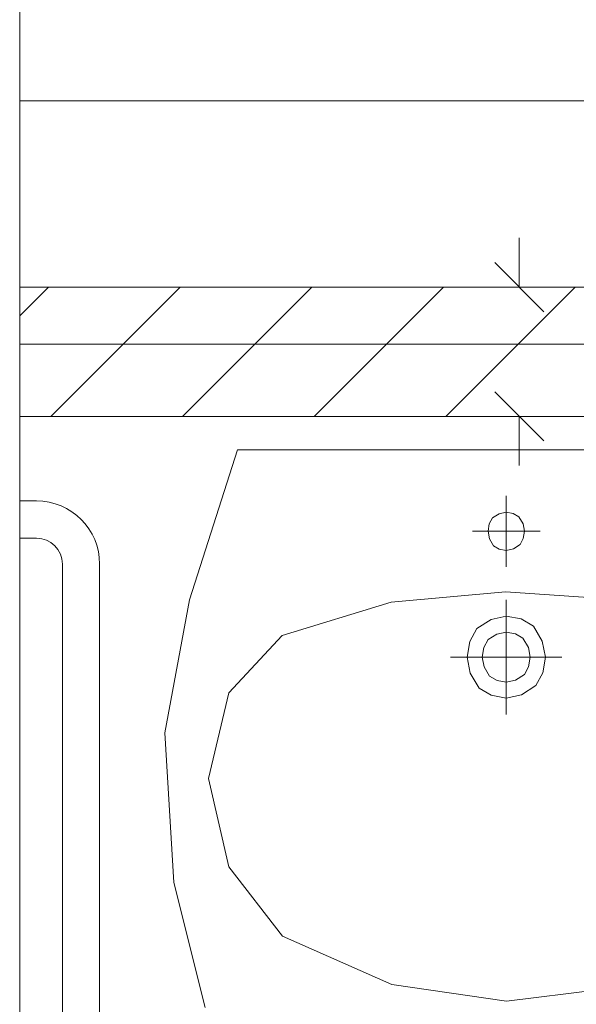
# Model space of a CAD drawing. Header units: millimetres. Extents: x 178516 to 426772, y -178579 to -115871.
# Tile 71 of 256: x 266174 to 266712, y -131603 to -130651. Entities that reach past the tile are written whole.
import ezdxf

# ---------------------------------------------------------------- set-up
doc = ezdxf.new("R2010")
doc.units = ezdxf.units.MM
doc.header["$MEASUREMENT"] = 0
doc.layers.get('0').update_dxf_attribs({"color": 252, "lineweight": 5})
for name, color, linetype, lineweight in [('G-IMPT_Nr_pióra__47', 252, 'Continuous', 5), ('Nowe_! NAZWY POM_Nr_pióra__19', 252, 'Continuous', 5), ('Nowe_220-A Ściany', 252, 'Continuous', 5), ('Nowe_220-A Ściany_Nr_pióra__93', 252, 'Continuous', 5), ('Nowe_Nowe_220(1)-A Ściany zewnętrzne_Nr_pióra__57', 252, 'Continuous', 5), ('P-SANR-FIXT_Nr_pióra__47', 252, 'Continuous', 5)]:
    doc.layers.add(name, color=color, linetype=linetype, lineweight=lineweight)

# ---------------------------------------------------------------- blocks, each defined once
blk = doc.blocks.new('podkład 20251118')
at = {"color": 252, "linetype": 'Continuous', "lineweight": 5}
for p, q in [((266656.74, -130909.52), (266656.74, -130862.02)), ((266632.99, -130885.77), (266680.49, -130933.27)), ((266680.49, -131058.27), (266632.99, -131010.77)), ((266656.74, -131034.52), (266656.74, -131082.02))]:
    blk.add_line(p, q, dxfattribs=at)
at = {"layer": 'G-IMPT_Nr_pióra__47', "color": 252, "linetype": 'Continuous', "lineweight": 5}
for p, q in [((266337.85, -131211.94), (266384.2, -131066.71)), ((266384.2, -131066.71), (266904.2, -131066.71)), ((266644.2, -131179.84), (266644.2, -131111.24)), ((266637.34, -131128.54), (266630.88, -131132.68)), ((266644.2, -131127.08), (266637.34, -131128.54)), ((266650.97, -131128.32), (266644.2, -131127.08)), ((266656.48, -131131.6), (266650.97, -131128.32)), ((266660.44, -131138.37), (266656.48, -131131.6)), ((266627.74, -131138.46), (266626.56, -131145.54)), ((266630.88, -131132.68), (266627.74, -131138.46)), ((266661.83, -131145.54), (266660.44, -131138.37)), ((266676.97, -131145.54), (266611.43, -131145.54)), ((266626.56, -131145.54), (266627.95, -131152.72)), ((266660.65, -131152.63), (266661.83, -131145.54)), ((266627.95, -131152.72), (266631.91, -131159.48)), ((266631.91, -131159.48), (266637.43, -131162.77)), ((266651.05, -131162.55), (266657.51, -131158.4)), ((266657.51, -131158.4), (266660.65, -131152.63)), ((266637.43, -131162.77), (266644.2, -131164)), ((266644.2, -131164), (266651.05, -131162.55)), ((266643.53, -131204.18), (266532.85, -131213.92)), ((266752.84, -131211.58), (266643.53, -131204.18)), ((266314.02, -131340.37), (266337.85, -131211.94)), ((266532.85, -131213.92), (266427.58, -131246.39)), ((266644.2, -131322.58), (266644.2, -131211.84)), ((266629.51, -131230.77), (266615.66, -131239.65)), ((266644.2, -131227.65), (266629.51, -131230.77)), ((266658.71, -131230.3), (266644.2, -131227.65)), ((266670.53, -131237.34), (266658.71, -131230.3)), ((266427.58, -131246.39), (266375.85, -131301.67)), ((266615.66, -131239.65), (266608.94, -131252.02)), ((266635.19, -131244.86), (266626.7, -131250.3)), ((266644.2, -131242.94), (266635.19, -131244.86)), ((266653.1, -131244.57), (266644.2, -131242.94)), ((266660.35, -131248.88), (266653.1, -131244.57)), ((266679.01, -131251.84), (266670.53, -131237.34)), ((266608.94, -131252.02), (266606.4, -131267.21)), ((266626.7, -131250.3), (266622.57, -131257.89)), ((266665.55, -131257.78), (266660.35, -131248.88)), ((266681.99, -131267.21), (266679.01, -131251.84)), ((266622.57, -131257.89), (266621.02, -131267.21)), ((266667.38, -131267.21), (266665.55, -131257.78)), ((266590.38, -131267.21), (266698.01, -131267.21)), ((266606.4, -131267.21), (266609.38, -131282.58)), ((266621.02, -131267.21), (266622.85, -131276.64)), ((266665.82, -131276.52), (266667.38, -131267.21)), ((266679.46, -131282.39), (266681.99, -131267.21)), ((266609.38, -131282.58), (266617.87, -131297.08)), ((266622.85, -131276.64), (266628.05, -131285.53)), ((266653.21, -131289.56), (266661.7, -131284.11)), ((266661.7, -131284.11), (266665.82, -131276.52)), ((266672.74, -131294.77), (266679.46, -131282.39)), ((266628.05, -131285.53), (266635.3, -131289.85)), ((266635.3, -131289.85), (266644.2, -131291.47)), ((266644.2, -131291.47), (266653.21, -131289.56)), ((266375.85, -131301.67), (266356.27, -131384.5)), ((266617.87, -131297.08), (266629.69, -131304.12)), ((266658.89, -131303.65), (266672.74, -131294.77)), ((266629.69, -131304.12), (266644.2, -131306.77)), ((266644.2, -131306.77), (266658.89, -131303.65)), ((266322.65, -131485.19), (266314.02, -131340.37)), ((266356.27, -131384.5), (266375.97, -131469.87)), ((266375.97, -131469.87), (266427.97, -131537.03)), ((266353.19, -131605.75), (266322.65, -131485.19)), ((266427.97, -131537.03), (266533.54, -131583.8)), ((266533.54, -131583.8), (266644.35, -131599.89)), ((266644.35, -131599.89), (266753.53, -131586.38))]:
    blk.add_line(p, q, dxfattribs=at)
at = {"layer": 'Nowe_! NAZWY POM_Nr_pióra__19', "color": 252, "linetype": 'Continuous', "lineweight": 5}
for p, q in [((266173.73, -130589.52), (266173.73, -130909.52)), ((266173.73, -130909.52), (269281.28, -130909.52)), ((267773.73, -130964.52), (266173.73, -130964.52)), ((266173.73, -130964.52), (266173.73, -134424.52))]:
    blk.add_line(p, q, dxfattribs=at)
at = {"layer": 'Nowe_220-A Ściany', "color": 252, "linetype": 'Continuous', "lineweight": 5}
for p, q in [((266173.73, -130937.42), (266201.64, -130909.52)), ((266203.92, -131034.52), (266328.92, -130909.52)), ((266331.19, -131034.52), (266456.19, -130909.52)), ((266458.47, -131034.52), (266583.47, -130909.52)), ((266585.75, -131034.52), (266710.75, -130909.52))]:
    blk.add_line(p, q, dxfattribs=at)
at = {"layer": 'Nowe_220-A Ściany_Nr_pióra__93', "color": 252, "linetype": 'Continuous', "lineweight": 5}
for p, q in [((267490.72, -130909.52), (266173.73, -130909.52)), ((266173.73, -130909.52), (266173.73, -131034.52)), ((266173.73, -131034.52), (267490.72, -131034.52))]:
    blk.add_line(p, q, dxfattribs=at)
at = {"layer": 'Nowe_Nowe_220(1)-A Ściany zewnętrzne_Nr_pióra__57', "color": 252, "linetype": 'Continuous', "lineweight": 5}
for p, q in [((266173.73, -138719.52), (266173.73, -130729.52)), ((266173.73, -130729.52), (269281.28, -130729.52))]:
    blk.add_line(p, q, dxfattribs=at)
at = {"layer": 'P-SANR-FIXT_Nr_pióra__47', "color": 252, "linetype": 'Continuous', "lineweight": 5}
for p, q in [((266173.73, -131116.27), (266190.02, -131116.27)), ((266173.73, -131116.27), (266190.02, -131116.27)), ((266190.02, -131152.27), (266173.73, -131152.27)), ((266173.73, -131152.27), (266190.02, -131152.27)), ((266215.02, -131691.27), (266215.02, -131177.27)), ((266215.02, -131691.27), (266215.02, -131177.27)), ((266251.02, -131177.27), (266251.02, -131691.27)), ((266251.02, -131691.27), (266251.02, -131177.27))]:
    blk.add_line(p, q, dxfattribs=at)
for radius in [61, 61, 25, 25]:
    blk.add_arc((266190.02, -131177.27), radius, 0, 90, dxfattribs=at)

msp = doc.modelspace()

# ---------------------------------------------------------------- block references
msp.add_blockref('podkład 20251118', (0, 0))

doc.saveas('drawing.dxf')
